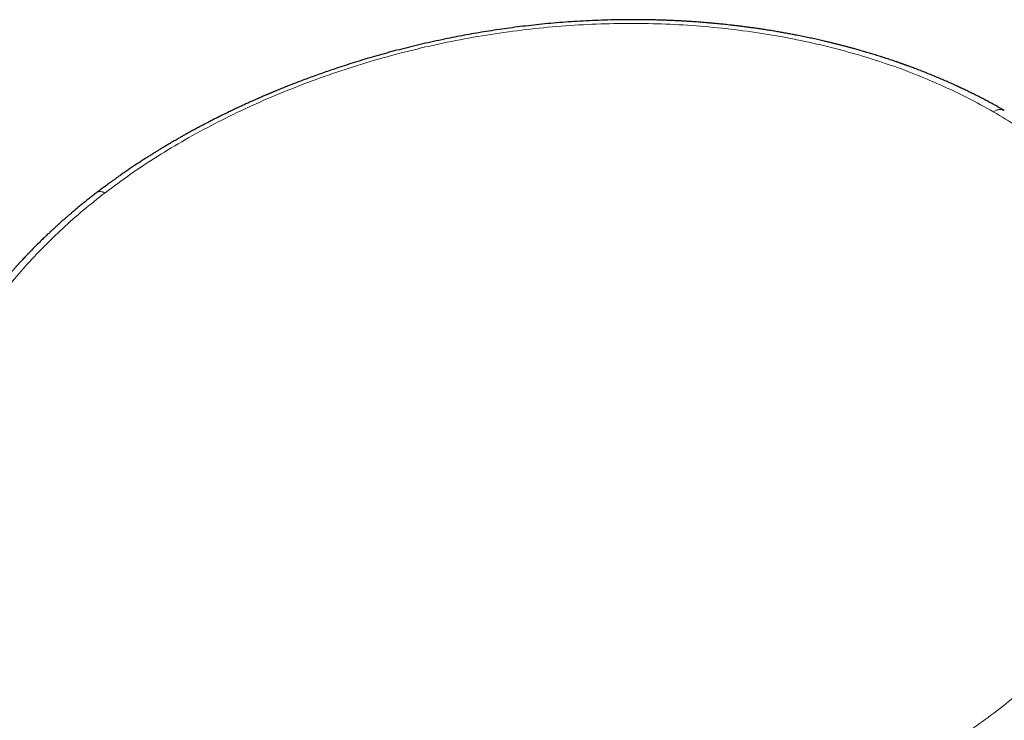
# Model space of a CAD drawing. Header units: millimetres. Extents: x 8 to 500, y 12 to 438.
# Tile 15 of 31: x 422 to 460, y 188 to 214. Entities that reach past the tile are written whole.
import ezdxf

# ---------------------------------------------------------------- set-up
doc = ezdxf.new("R2010")
doc.units = ezdxf.units.MM

msp = doc.modelspace()

# ---------------------------------------------------------------- linework, layer by layer
at = {"color": 7, "linetype": 'Continuous', "lineweight": 30}
for points, knots in [([(459.762, 210.946), (459.74, 210.959), (459.698, 210.983), (459.638, 211.018), (459.582, 211.049), (459.528, 211.08), (459.465, 211.115), (459.393, 211.155), (459.31, 211.2), (459.199, 211.26), (459.059, 211.335), (458.889, 211.424), (458.743, 211.499), (458.623, 211.559), (458.532, 211.604), (458.443, 211.648), (458.358, 211.689), (458.278, 211.728), (458.214, 211.759), (458.164, 211.782), (458.128, 211.799), (458.095, 211.815), (458.067, 211.828), (458.046, 211.838), (458.032, 211.844), (458.022, 211.849), (458.014, 211.853), (458.004, 211.857), (457.987, 211.865), (457.963, 211.876), (457.929, 211.892), (457.889, 211.91), (457.842, 211.932), (457.79, 211.955), (457.733, 211.981), (457.669, 212.01), (457.601, 212.04), (457.53, 212.071), (457.459, 212.102), (457.344, 212.152), (457.184, 212.22), (456.976, 212.306), (456.762, 212.392), (456.541, 212.479), (456.364, 212.547), (456.237, 212.595), (456.162, 212.622), (456.096, 212.646), (456.039, 212.667), (455.991, 212.685), (455.951, 212.699), (455.919, 212.711), (455.894, 212.72), (455.877, 212.726), (455.863, 212.731), (455.848, 212.736), (455.828, 212.743), (455.8, 212.753), (455.766, 212.765), (455.729, 212.778), (455.69, 212.792), (455.648, 212.806), (455.592, 212.825), (455.519, 212.85), (455.428, 212.881), (455.329, 212.914), (455.224, 212.949), (455.114, 212.985), (454.975, 213.029), (454.811, 213.081), (454.624, 213.138), (454.444, 213.192), (454.27, 213.242), (454.103, 213.29), (453.956, 213.331), (453.825, 213.366), (453.707, 213.398), (453.584, 213.43), (453.456, 213.463), (453.321, 213.497), (453.181, 213.532), (453.035, 213.568), (452.869, 213.607), (452.682, 213.65), (452.472, 213.697), (452.253, 213.745), (452.024, 213.792), (451.808, 213.835), (451.609, 213.874), (451.427, 213.907), (451.24, 213.941), (451.048, 213.974), (450.851, 214.007), (450.656, 214.039), (450.469, 214.067), (450.292, 214.094), (450.123, 214.118), (449.961, 214.14), (449.801, 214.161), (449.643, 214.181), (449.489, 214.2), (449.344, 214.217), (449.209, 214.232), (449.084, 214.246), (448.968, 214.258), (448.862, 214.269), (448.768, 214.278), (448.687, 214.286), (448.617, 214.293), (448.556, 214.298), (448.504, 214.303), (448.465, 214.306), (448.434, 214.309), (448.404, 214.312), (448.37, 214.315), (448.331, 214.318), (448.274, 214.323), (448.198, 214.329), (448.1, 214.337), (447.991, 214.345), (447.872, 214.354), (447.748, 214.362), (447.618, 214.371), (447.483, 214.379), (447.34, 214.387), (447.188, 214.395), (447.028, 214.402), (446.861, 214.41), (446.687, 214.416), (446.505, 214.422), (446.312, 214.427), (446.11, 214.431), (445.898, 214.435), (445.677, 214.437), (445.449, 214.437), (445.219, 214.436), (444.989, 214.433), (444.678, 214.428), (444.288, 214.417), (443.82, 214.398), (443.357, 214.372), (442.9, 214.341), (442.448, 214.305), (442.008, 214.264), (441.58, 214.218), (441.165, 214.17), (440.756, 214.117), (440.353, 214.06), (439.96, 214), (439.575, 213.937), (439.198, 213.872), (438.828, 213.803), (438.441, 213.727), (438.04, 213.644), (437.623, 213.553), (437.215, 213.458), (436.814, 213.36), (436.421, 213.26), (436.036, 213.157), (435.659, 213.052), (435.289, 212.944), (434.927, 212.835), (434.573, 212.724), (434.226, 212.611), (433.911, 212.505), (433.626, 212.406), (433.37, 212.316), (433.119, 212.224), (432.875, 212.134), (432.64, 212.045), (432.414, 211.957), (432.198, 211.872), (431.991, 211.788), (431.839, 211.726), (431.741, 211.686), (431.695, 211.667), (431.654, 211.649), (431.618, 211.635), (431.589, 211.622), (431.566, 211.613), (431.545, 211.604), (431.522, 211.594), (431.49, 211.581), (431.449, 211.563), (431.398, 211.541), (431.341, 211.517), (431.279, 211.49), (431.212, 211.461), (431.139, 211.429), (431.051, 211.391), (430.945, 211.344), (430.822, 211.289), (430.688, 211.229), (430.545, 211.163), (430.392, 211.092), (430.228, 211.016), (430.055, 210.933), (429.874, 210.846), (429.698, 210.759), (429.533, 210.677), (429.383, 210.601), (429.238, 210.527), (429.098, 210.455), (428.952, 210.378), (428.801, 210.298), (428.646, 210.214), (428.499, 210.134), (428.361, 210.058), (428.231, 209.985), (428.109, 209.916), (428.001, 209.854), (427.906, 209.8), (427.822, 209.751), (427.745, 209.706), (427.672, 209.663), (427.605, 209.624), (427.536, 209.582), (427.461, 209.537), (427.376, 209.486), (427.284, 209.43), (427.183, 209.368), (427.074, 209.3), (426.957, 209.227), (426.833, 209.148), (426.701, 209.064), (426.563, 208.974), (426.417, 208.878), (426.267, 208.778), (426.118, 208.678), (425.976, 208.58), (425.841, 208.487), (425.715, 208.398), (425.598, 208.314), (425.488, 208.235), (425.393, 208.166), (425.311, 208.106), (425.242, 208.055), (425.176, 208.006), (425.11, 207.957), (425.04, 207.904), (424.965, 207.848), (424.914, 207.808), (424.887, 207.788)], [0, 0, 0, 0, 0.002409, 0.004553, 0.006448, 0.00835, 0.010341, 0.013086, 0.015985, 0.019039, 0.024737, 0.030608, 0.036651, 0.039736, 0.042862, 0.045886, 0.048738, 0.051418, 0.053924, 0.055178, 0.056384, 0.057517, 0.05845, 0.059167, 0.059578, 0.059856, 0.060124, 0.060457, 0.060854, 0.061751, 0.062865, 0.064196, 0.065744, 0.067435, 0.069326, 0.071418, 0.073679, 0.075972, 0.078283, 0.080611, 0.0871, 0.093717, 0.100531, 0.107475, 0.114548, 0.117092, 0.119385, 0.121425, 0.123214, 0.12466, 0.125887, 0.126892, 0.127677, 0.128139, 0.128484, 0.12892, 0.129507, 0.130402, 0.131463, 0.132595, 0.133794, 0.135062, 0.136396, 0.138947, 0.141714, 0.144695, 0.147891, 0.151262, 0.154594, 0.16037, 0.165923, 0.171254, 0.176363, 0.18125, 0.185917, 0.189274, 0.192664, 0.196213, 0.19992, 0.203785, 0.207808, 0.211989, 0.216329, 0.222009, 0.227941, 0.234124, 0.240559, 0.247247, 0.252159, 0.257204, 0.262381, 0.26769, 0.273131, 0.278651, 0.283678, 0.288495, 0.293103, 0.297501, 0.301688, 0.306111, 0.310271, 0.314168, 0.3178, 0.321169, 0.324273, 0.327113, 0.329689, 0.331773, 0.333645, 0.335299, 0.336672, 0.337742, 0.338416, 0.339188, 0.340095, 0.341136, 0.342311, 0.344645, 0.347251, 0.35013, 0.353281, 0.356704, 0.360043, 0.363604, 0.367387, 0.37139, 0.375614, 0.379977, 0.384553, 0.389344, 0.394347, 0.399674, 0.405222, 0.410994, 0.416982, 0.423009, 0.429, 0.434953, 0.447242, 0.459378, 0.471365, 0.483207, 0.494908, 0.506464, 0.517378, 0.528137, 0.538742, 0.549194, 0.559495, 0.569465, 0.57929, 0.588972, 0.59851, 0.609679, 0.62065, 0.631449, 0.642082, 0.652551, 0.662856, 0.672998, 0.682977, 0.692793, 0.702448, 0.71194, 0.721271, 0.72849, 0.735609, 0.742629, 0.749504, 0.756121, 0.76247, 0.768647, 0.77455, 0.78018, 0.78162, 0.782985, 0.784176, 0.78519, 0.786028, 0.78668, 0.787216, 0.787872, 0.788673, 0.789933, 0.791427, 0.793081, 0.794886, 0.79684, 0.798945, 0.801199, 0.804543, 0.808169, 0.812078, 0.81627, 0.820828, 0.825679, 0.830822, 0.836258, 0.841987, 0.846662, 0.851241, 0.855672, 0.859955, 0.86409, 0.86915, 0.873969, 0.878549, 0.882888, 0.886987, 0.890846, 0.894464, 0.89729, 0.89995, 0.902444, 0.904772, 0.906933, 0.908947, 0.911462, 0.914229, 0.917249, 0.920521, 0.92412, 0.927983, 0.932109, 0.9365, 0.941155, 0.946076, 0.951262, 0.956449, 0.961373, 0.966036, 0.970436, 0.974574, 0.978448, 0.982058, 0.98471, 0.987198, 0.989523, 0.991836, 0.994353, 0.997074, 1, 1, 1, 1]), ([(424.887, 207.788), (424.835, 207.747), (424.732, 207.668), (424.583, 207.551), (424.441, 207.438), (424.308, 207.33), (424.182, 207.226), (424.063, 207.128), (423.955, 207.036), (423.856, 206.952), (423.766, 206.874), (423.682, 206.801), (423.603, 206.732), (423.53, 206.668), (423.466, 206.611), (423.411, 206.561), (423.365, 206.52), (423.325, 206.483), (423.291, 206.452), (423.263, 206.426), (423.24, 206.405), (423.22, 206.387), (423.2, 206.368), (423.175, 206.345), (423.145, 206.317), (423.109, 206.283), (423.066, 206.244), (423.017, 206.198), (422.962, 206.145), (422.9, 206.086), (422.835, 206.023), (422.767, 205.957), (422.668, 205.861), (422.542, 205.735), (422.415, 205.606), (422.314, 205.502), (422.24, 205.425), (422.168, 205.349), (422.1, 205.277), (422.038, 205.21), (421.981, 205.149), (421.936, 205.1), (421.902, 205.063), (421.879, 205.037), (421.859, 205.015), (421.84, 204.994), (421.817, 204.969), (421.787, 204.936), (421.75, 204.894), (421.694, 204.831), (421.622, 204.749), (421.537, 204.651), (421.404, 204.496), (421.226, 204.283), (421.069, 204.089), (420.977, 203.972), (420.948, 203.934), (420.921, 203.899), (420.897, 203.869), (420.877, 203.842), (420.86, 203.821), (420.847, 203.803), (420.835, 203.788), (420.823, 203.772), (420.807, 203.751), (420.786, 203.724), (420.761, 203.691), (420.732, 203.652), (420.691, 203.598), (420.642, 203.531), (420.586, 203.456), (420.535, 203.385), (420.487, 203.318), (420.441, 203.254), (420.393, 203.186), (420.341, 203.11), (420.282, 203.026), (420.232, 202.952), (420.192, 202.892), (420.163, 202.85), (420.138, 202.812), (420.116, 202.779), (420.099, 202.753), (420.086, 202.733), (420.076, 202.717), (420.066, 202.703), (420.056, 202.688), (420.045, 202.67), (420.03, 202.647), (420.013, 202.62), (419.993, 202.591), (419.974, 202.56), (419.951, 202.525), (419.925, 202.484), (419.897, 202.438), (419.868, 202.392), (419.839, 202.346), (419.809, 202.297), (419.775, 202.241), (419.735, 202.174), (419.689, 202.098), (419.639, 202.013), (419.595, 201.938), (419.559, 201.876), (419.532, 201.829), (419.507, 201.784), (419.484, 201.743), (419.465, 201.709), (419.45, 201.681), (419.438, 201.66), (419.429, 201.644), (419.422, 201.631), (419.414, 201.617), (419.404, 201.598), (419.39, 201.573), (419.373, 201.542), (419.355, 201.508), (419.336, 201.473), (419.317, 201.437), (419.297, 201.398), (419.267, 201.343), (419.229, 201.269), (419.183, 201.179), (419.136, 201.087), (419.09, 200.994), (419.045, 200.9), (419.007, 200.822), (418.979, 200.761), (418.96, 200.721), (418.944, 200.687), (418.932, 200.661), (418.923, 200.642), (418.916, 200.626), (418.909, 200.61), (418.899, 200.589), (418.887, 200.562), (418.873, 200.53), (418.855, 200.491), (418.835, 200.446), (418.815, 200.399), (418.794, 200.353), (418.775, 200.307), (418.755, 200.262), (418.737, 200.218), (418.714, 200.165), (418.688, 200.101), (418.658, 200.029), (418.63, 199.959), (418.603, 199.891), (418.577, 199.824), (418.553, 199.762), (418.532, 199.707), (418.517, 199.665), (418.504, 199.631), (418.493, 199.6), (418.479, 199.563), (418.464, 199.521), (418.448, 199.476), (418.429, 199.423), (418.408, 199.364), (418.386, 199.3), (418.365, 199.24), (418.346, 199.183), (418.328, 199.129), (418.312, 199.079), (418.297, 199.032), (418.284, 198.992), (418.274, 198.959), (418.266, 198.933), (418.258, 198.908), (418.251, 198.885), (418.245, 198.867), (418.241, 198.854), (418.238, 198.843), (418.234, 198.83), (418.228, 198.811), (418.22, 198.785), (418.21, 198.751), (418.197, 198.707), (418.182, 198.656), (418.165, 198.597), (418.146, 198.53), (418.125, 198.454), (418.103, 198.371), (418.079, 198.279), (418.053, 198.18), (418.036, 198.111), (418.028, 198.075)], [0, 0, 0, 0, 0.0147979, 0.0289695, 0.0425144, 0.0554323, 0.0677227, 0.0793852, 0.0904196, 0.0999821, 0.1090162, 0.1175215, 0.1254978, 0.1329447, 0.1398574, 0.1452175, 0.1499812, 0.1541483, 0.1577187, 0.1606922, 0.1630688, 0.1648487, 0.1668335, 0.1694569, 0.1726758, 0.1764749, 0.180854, 0.1861328, 0.1920647, 0.19865, 0.2058851, 0.2133519, 0.2207673, 0.2380432, 0.2550332, 0.2635914, 0.2720751, 0.280431, 0.288275, 0.2955306, 0.3021976, 0.3082757, 0.3113662, 0.3141058, 0.3164892, 0.3185581, 0.3208901, 0.3246219, 0.3291228, 0.3343932, 0.3447793, 0.3552243, 0.3657115, 0.3939993, 0.4224881, 0.4264911, 0.4304806, 0.4341291, 0.4373108, 0.4400255, 0.4422732, 0.4440537, 0.4453716, 0.4469145, 0.4490754, 0.4518546, 0.4552522, 0.4592682, 0.4638624, 0.4720209, 0.4797258, 0.4869768, 0.4937736, 0.5001183, 0.5065238, 0.5144832, 0.5230464, 0.5322127, 0.5367429, 0.5411095, 0.544936, 0.5482217, 0.5509667, 0.5528415, 0.5543411, 0.5555943, 0.5571007, 0.5589104, 0.5610231, 0.5638976, 0.5669238, 0.5699485, 0.5729716, 0.5775491, 0.5821232, 0.5866937, 0.5912607, 0.5959603, 0.6011762, 0.6080161, 0.6156047, 0.6239416, 0.6330262, 0.6376047, 0.6423519, 0.6469141, 0.6508742, 0.6542318, 0.656987, 0.6590331, 0.660544, 0.661589, 0.6628491, 0.6644972, 0.6671622, 0.6702794, 0.673553, 0.6769786, 0.6805561, 0.6842856, 0.688167, 0.6967397, 0.7056211, 0.7145453, 0.7235125, 0.732523, 0.7415766, 0.7461527, 0.7500426, 0.7532464, 0.755764, 0.7575955, 0.7587425, 0.7603042, 0.7623347, 0.7648342, 0.7678027, 0.7716696, 0.7760986, 0.7806278, 0.7850729, 0.7894341, 0.7937114, 0.7979046, 0.8020139, 0.8091432, 0.8160076, 0.822667, 0.8291449, 0.8354413, 0.8415146, 0.8467992, 0.8511632, 0.8535291, 0.8564449, 0.8599108, 0.863927, 0.868348, 0.8726477, 0.8790637, 0.8850629, 0.890645, 0.8961627, 0.901201, 0.9058782, 0.9103258, 0.9145437, 0.9171081, 0.9195794, 0.9219575, 0.9241743, 0.9259723, 0.9270737, 0.9279176, 0.9290644, 0.9307889, 0.9330913, 0.9364093, 0.9404744, 0.9452872, 0.9508484, 0.957159, 0.9642202, 0.9720332, 0.9805996, 0.9899212, 1, 1, 1, 1])]:
    msp.add_open_spline(points, degree=3, knots=knots, dxfattribs=at)
at = {"color": 252, "linetype": 'Continuous', "lineweight": 0}
for points, knots in [([(425.21, 207.782), (425.534, 208.024), (426.181, 208.506), (427.215, 209.187), (428.289, 209.832), (429.408, 210.44), (430.567, 211.009), (431.766, 211.54), (433.001, 212.031), (434.266, 212.48), (435.555, 212.882), (436.863, 213.237), (438.188, 213.542), (439.526, 213.797), (440.874, 214.001), (442.228, 214.153), (443.58, 214.252), (444.927, 214.298), (446.265, 214.291), (447.594, 214.231), (448.911, 214.118), (450.209, 213.953), (451.48, 213.738), (452.717, 213.473), (453.922, 213.16), (455.092, 212.799), (456.225, 212.391), (457.314, 211.937), (458.359, 211.443), (459.012, 211.08), (459.338, 210.899)], [0, 0, 0, 0, 0.035937, 0.071692, 0.107333, 0.142925, 0.178534, 0.214226, 0.250064, 0.285938, 0.321715, 0.357428, 0.393108, 0.428786, 0.464495, 0.500265, 0.53597, 0.571541, 0.60709, 0.642744, 0.67859, 0.714476, 0.750225, 0.785801, 0.821361, 0.856991, 0.892762, 0.928587, 0.964364, 1, 1, 1, 1]), ([(459.338, 210.899), (459.354, 210.908), (459.386, 210.927), (459.435, 210.949), (459.484, 210.966), (459.532, 210.978), (459.578, 210.984), (459.622, 210.986), (459.665, 210.982), (459.705, 210.972), (459.738, 210.96), (459.756, 210.949), (459.762, 210.945)], [0, 0, 0, 0, 0.102963, 0.206642, 0.312579, 0.419295, 0.522257, 0.625933, 0.731857, 0.838555, 0.941702, 1, 1, 1, 1]), ([(459.576, 187.943), (459.889, 188.191), (460.515, 188.686), (461.38, 189.463), (462.187, 190.264), (462.929, 191.088), (463.606, 191.936), (464.218, 192.806), (464.762, 193.696), (465.236, 194.601), (465.638, 195.516), (465.965, 196.437), (466.218, 197.361), (466.397, 198.285), (466.5, 199.208), (466.527, 200.126), (466.479, 201.033), (466.356, 201.927), (466.158, 202.807), (465.886, 203.671), (465.538, 204.519), (465.118, 205.347), (464.627, 206.148), (464.067, 206.921), (463.441, 207.664), (462.747, 208.379), (461.987, 209.064), (461.163, 209.715), (460.285, 210.332), (459.653, 210.71), (459.338, 210.899)], [0, 0, 0, 0, 0.035937, 0.071692, 0.107333, 0.142925, 0.178534, 0.214226, 0.250064, 0.285938, 0.321715, 0.357428, 0.393108, 0.428786, 0.464495, 0.500265, 0.53597, 0.571541, 0.60709, 0.642744, 0.67859, 0.714476, 0.750225, 0.785801, 0.821361, 0.856991, 0.892762, 0.928587, 0.964364, 1, 1, 1, 1]), ([(418.603, 198.492), (418.678, 198.772), (418.827, 199.331), (419.126, 200.165), (419.481, 200.991), (419.896, 201.808), (420.37, 202.615), (420.903, 203.411), (421.492, 204.192), (422.135, 204.955), (422.83, 205.697), (423.574, 206.417), (424.363, 207.115), (424.928, 207.56), (425.21, 207.782)], [0, 0, 0, 0, 0.0836296, 0.1668443, 0.2498448, 0.3328334, 0.416012, 0.4995814, 0.5833227, 0.6669022, 0.7503419, 0.8336605, 0.9168746, 1, 1, 1, 1]), ([(425.21, 207.782), (425.179, 207.794), (425.116, 207.819), (425.029, 207.833), (424.952, 207.822), (424.904, 207.806), (424.887, 207.788), (424.887, 207.788)], [0, 0, 0, 0, 0.234976, 0.481771, 0.737188, 0.997233, 1, 1, 1, 1]), ([(446.788, 182.221), (447.19, 182.312), (447.991, 182.495), (449.174, 182.819), (450.337, 183.178), (451.48, 183.575), (452.601, 184.008), (453.7, 184.477), (454.772, 184.979), (455.811, 185.514), (456.814, 186.078), (457.778, 186.672), (458.704, 187.291), (459.285, 187.726), (459.576, 187.943)], [0, 0, 0, 0, 0.0836296, 0.1668443, 0.2498448, 0.3328334, 0.416012, 0.4995814, 0.5833227, 0.6669022, 0.7503419, 0.8336605, 0.9168746, 1, 1, 1, 1])]:
    msp.add_open_spline(points, degree=3, knots=knots, dxfattribs=at)

doc.saveas('drawing.dxf')
